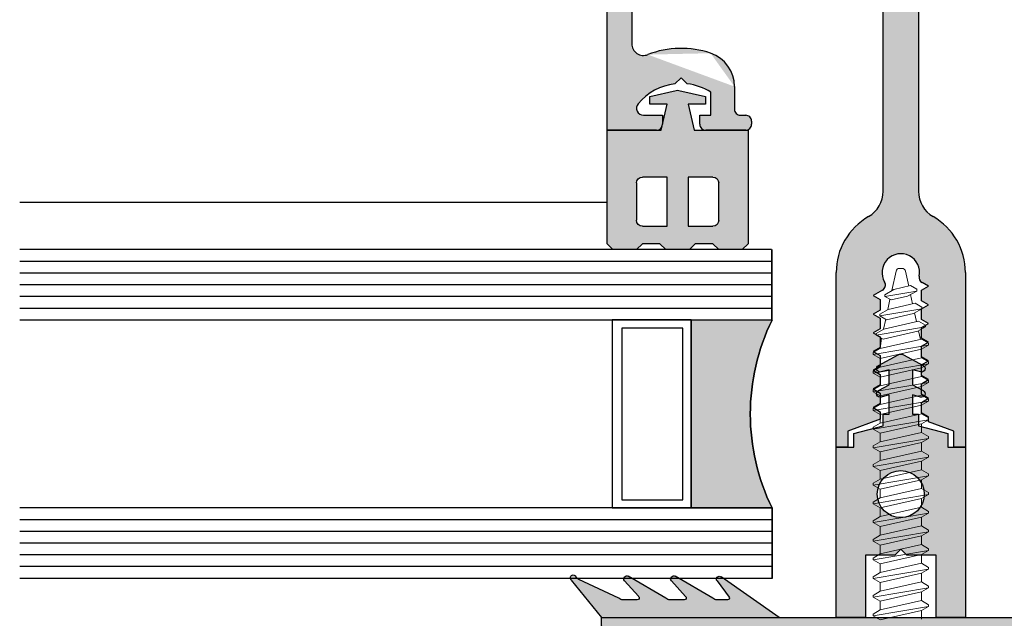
# Model space of a CAD drawing. Header units: millimetres. Extents: x 186 to 3172, y 505 to 3362.
# Tile 12 of 15: x 2957 to 3041, y 3074 to 3125. Entities that reach past the tile are written whole.
import ezdxf

# ---------------------------------------------------------------- set-up
doc = ezdxf.new("R2010")
doc.units = ezdxf.units.MM
doc.layers.add('Alu Section', color=7, linetype='Continuous')

# ---------------------------------------------------------------- blocks, each defined once
blk = doc.blocks.new('28mm GLASS')
blk.add_hatch(color=256).paths.add_polyline_path([(470.215, 1809.184), (463.32, 1809.184, -0.231794), (463.32, 1793.184), (470.215, 1793.184)])
for p, q in [((463.32, 1809.184), (463.32, 1815.184)), ((463.365, 1815.184), (463.365, 1809.184)), ((463.365, 1815.184), (494.657, 1815.184)), ((463.365, 1814.184), (494.657, 1814.184)), ((463.365, 1813.184), (494.657, 1813.184)), ((463.365, 1812.184), (494.657, 1812.184)), ((463.365, 1811.184), (494.657, 1811.184)), ((463.365, 1810.184), (494.657, 1810.184)), ((463.32, 1809.184), (494.657, 1809.184)), ((470.215, 1809.2), (470.215, 1793.184)), ((463.32, 1793.184), (463.32, 1787.184)), ((463.32, 1793.184), (494.657, 1793.184)), ((463.32, 1787.184), (463.32, 1793.184)), ((470.215, 1793.184), (463.32, 1793.184)), ((463.32, 1792.184), (494.657, 1792.184)), ((463.32, 1791.184), (494.657, 1791.184)), ((463.32, 1790.184), (494.657, 1790.184)), ((463.32, 1789.184), (494.657, 1789.184)), ((463.32, 1788.184), (494.657, 1788.184)), ((463.32, 1787.184), (494.657, 1787.184))]:
    blk.add_line(p, q)
at = {"ltscale": 10}
blk.add_line((463.32, 1809.184), (470.215, 1809.2), dxfattribs=at)
for points in [[(476.936, 1809.2), (476.936, 1793.18), (470.215, 1793.18), (470.215, 1809.2)], [(476.11, 1808.493), (476.11, 1793.887), (470.922, 1793.887), (470.922, 1808.493)]]:
    blk.add_lwpolyline(points, close=True)
blk.add_arc((446.991, 1801.184), 18.184, 333.89929, 26.10071)
blk = doc.blocks.new('HR5033')
blk.add_lwpolyline([(11.584, 4.402), (9.917, 5.309, -0.888319), (10.138, 5.862), (10.823, 5.678), (10.823, 6.966), (9.917, 7.459, -0.888319), (10.138, 8.012), (10.823, 7.828), (10.823, 9.472), (10.323, 9.472), (10.323, 10.452), (7.823, 11.122), (7.823, 12.272), (6.323, 12.272), (6.323, 26.772), (8.823, 26.772), (8.823, 21.472), (11.323, 21.472), (11.823, 20.972), (12.323, 21.472), (14.823, 21.472), (14.823, 26.772), (17.323, 26.772), (17.323, 12.272), (15.823, 12.272), (15.823, 11.122), (13.323, 10.452), (13.323, 9.472), (12.823, 9.472), (12.823, 7.828), (13.508, 8.012, -0.888319), (13.729, 7.459), (12.823, 6.966), (12.823, 5.678), (13.508, 5.862, -0.888319), (13.729, 5.309), (12.062, 4.402, -0.254328)], format="xyb", close=True)
blk.add_circle((11.823, 16.272), 2)
blk = doc.blocks.new('A$C594A43D2')
for p, q in [((0, 0), (4.944, 3.462)), ((5.647, 1.648), (8.857, 3.501)), ((9.647, 1.648), (12.857, 3.501)), ((5.287, 3.107), (4.244, 1.722)), ((9.167, 3.117), (7.979, 1.796)), ((13.167, 3.117), (11.979, 1.797)), ((13.647, 1.648), (17.055, 3.237)), ((17.692, 3.187), (15.116, 0)), ((4.384, 1.501), (5.294, 1.501)), ((8.054, 1.501), (9.294, 1.501)), ((12.073, 1.501), (13.294, 1.501)), ((15.116, 0), (0, 0))]:
    blk.add_line(p, q)
for centre, radius, start, end in [((5.087, 3.257), 0.25, 323, 125), ((8.982, 3.284), 0.25, 318, 120), ((12.982, 3.284), 0.25, 318, 120), ((16.844, 3.69), 0.5, 295, 334.75482), ((17.522, 3.37), 0.25, 313, 154.75482), ((4.392, 1.661), 0.16, 157.57366, 272.96478), ((8.064, 1.661), 0.16, 122.42219, 272.96478), ((12.065, 1.661), 0.16, 122.42219, 272.96478), ((5.294, 2.001), 0.5, 270, 315), ((9.294, 2.001), 0.5, 270, 315), ((13.294, 2.001), 0.5, 270, 315)]:
    blk.add_arc(centre, radius, start, end)
blk = doc.blocks.new('A$C4B5D1575')
for points in [[(17.772, 13.497), (12.828, 16.959, 0.778239), (12.461, 16.643, 0.045559), (12.484, 16.604), (13.528, 15.219, -0.550841), (13.371, 14.998), (12.478, 14.998, -0.198912), (12.124, 15.145), (8.915, 16.998, 0.816088), (8.59, 16.631, 0.022388), (8.604, 16.614), (9.793, 15.293, -0.777176), (9.696, 14.998), (8.478, 14.998, -0.198912), (8.124, 15.145), (4.915, 16.998, 0.854081), (4.604, 16.614), (5.793, 15.294, -0.771095), (5.699, 14.998), (4.478, 14.998, -0.198912), (4.124, 15.145), (0.717, 16.734, -0.175224), (0.476, 16.974, 0.168194), (0.361, 17.091, 0.86596), (0.079, 16.684), (2.655, 13.497)], [(53.605, 13.497), (56.182, 16.684, 1.210456), (55.785, 16.974, -0.175224), (55.544, 16.734), (52.137, 15.145, -0.198912), (51.783, 14.998), (50.562, 14.998, -0.771095), (50.468, 15.294), (51.657, 16.614, 0.828486), (51.359, 17.005, 0.013876), (51.347, 16.998, 0.001113), (51.346, 16.998), (48.137, 15.145, -0.198912), (47.783, 14.998), (46.564, 14.998, -0.777176), (46.468, 15.293), (47.657, 16.614, 0.770347), (47.392, 17.018, 0.050505), (47.346, 16.998), (44.137, 15.145, -0.198912), (43.783, 14.998), (42.889, 14.998, -0.550841), (42.733, 15.219), (43.776, 16.604, 0.854081), (43.433, 16.959), (38.489, 13.497)]]:
    blk.add_hatch(color=9).paths.add_polyline_path(points)
h = blk.add_hatch(color=254)
edge = h.paths.add_edge_path()
edge.add_ellipse((28.13, 110.068), major_axis=(71.644, 71.644), ratio=1, start_angle=214.38851, end_angle=224.43726, ccw=False)
edge.add_ellipse((9.38, 9.99), major_axis=(-0.354, 0.354), ratio=1, start_angle=-55.61149, end_angle=45)
edge.add_line((8.88, 9.99), (8.88, 0.498))
edge.add_ellipse((8.38, 0.498), major_axis=(0.354, 0.354), ratio=1, start_angle=155, end_angle=315, ccw=False)
edge.add_line((7.911, 0.327), (5.397, 7.234))
edge.add_ellipse((3.517, 6.55), major_axis=(-1.414, 1.414), ratio=1, start_angle=245, end_angle=294.1188)
edge.add_ellipse((4.355, 8.746), major_axis=(-0.247, 0.247), ratio=1, start_angle=18.44, end_angle=114.1188, ccw=False)
edge.add_line((4.042, 8.903), (4.828, 10.475))
edge.add_ellipse((4.38, 10.698), major_axis=(-0.354, 0.354), ratio=1, start_angle=198.44, end_angle=258.44192)
edge.add_line((4.798, 10.974), (3.785, 12.507))
edge.add_ellipse((3.618, 12.397), major_axis=(0.141, 0.141), ratio=1, start_angle=348.44192, end_angle=405.00153)
edge.add_line((3.618, 12.597), (2.855, 12.597))
edge.add_ellipse((2.855, 12.797), major_axis=(-0.141, 0.141), ratio=1, start_angle=45, end_angle=135.00153, ccw=False)
edge.add_line((2.655, 12.797), (2.655, 13.498))
edge.add_line((2.655, 13.498), (53.605, 13.497))
edge.add_line((53.605, 13.497), (53.605, 12.797))
edge.add_ellipse((53.405, 12.797), major_axis=(0.141, 0.141), ratio=1, start_angle=224.99847, end_angle=315, ccw=False)
edge.add_line((53.405, 12.597), (52.643, 12.597))
edge.add_ellipse((52.643, 12.397), major_axis=(0.141, 0.141), ratio=1, start_angle=44.99847, end_angle=101.55808)
edge.add_line((52.476, 12.507), (51.463, 10.974))
edge.add_ellipse((51.88, 10.698), major_axis=(-0.354, 0.354), ratio=1, start_angle=11.55808, end_angle=71.56)
edge.add_line((51.433, 10.475), (52.219, 8.903))
edge.add_ellipse((51.906, 8.746), major_axis=(0.247, 0.247), ratio=1, start_angle=245.8812, end_angle=341.56, ccw=False)
edge.add_ellipse((52.744, 6.55), major_axis=(-1.414, 1.414), ratio=1, start_angle=-24.1188, end_angle=25)
edge.add_line((50.864, 7.234), (48.35, 0.327))
edge.add_ellipse((47.88, 0.498), major_axis=(-0.354, 0.354), ratio=1, start_angle=45, end_angle=205, ccw=False)
edge.add_line((47.38, 0.498), (47.38, 9.99))
edge.add_ellipse((46.88, 9.99), major_axis=(0.354, 0.354), ratio=1, start_angle=315, end_angle=415.61149)
edge.add_ellipse((28.13, 110.068), major_axis=(71.644, 71.644), ratio=1, start_angle=225.56274, end_angle=235.61149, ccw=False)
edge.add_line((29.126, 8.753), (28.13, 9.748))
edge.add_line((28.13, 9.748), (27.135, 8.753))
blk.add_lwpolyline([(27.135, 8.753, -0.043874), (9.472, 10.481, 0.46956), (8.88, 9.99), (8.88, 0.498, -0.8391), (7.911, 0.327), (5.397, 7.234, 0.217664), (4.23, 8.419, -0.44355), (4.042, 8.903), (4.828, 10.475, 0.267958), (4.798, 10.974), (3.785, 12.507, 0.251923), (3.618, 12.597), (2.855, 12.597, -0.414221), (2.655, 12.797), (2.655, 13.498), (53.605, 13.497), (53.605, 12.797, -0.414221), (53.405, 12.597), (52.643, 12.597, 0.251923), (52.476, 12.507), (51.463, 10.974, 0.267958), (51.433, 10.475), (52.219, 8.903, -0.44355), (52.031, 8.419, 0.217664), (50.864, 7.234), (48.35, 0.327, -0.8391), (47.38, 0.498), (47.38, 9.99, 0.46956), (46.788, 10.481, -0.043874), (29.126, 8.753), (28.13, 9.748)], format="xyb", close=True)
at = {"xscale": -1}
blk.add_blockref('A$C594A43D2', (17.772, 13.497), dxfattribs=at)
blk.add_blockref('A$C594A43D2', (38.489, 13.497))
blk = doc.blocks.new('A$C43E46AB9')
h = blk.add_hatch(color=9)
h.paths.add_polyline_path([(0, 10.176), (0, 0.5), (0.5, 0), (2.5, 0), (3, 0.5), (4.5, 0.5), (5, 0), (7, 0), (7.5, 0.5), (9, 0.5), (9.5, 0), (11.5, 0), (12, 0.5), (12, 10.176), (7.4, 10.176), (6.9, 12.376), (8.375, 12.376), (8.375, 13.032), (6.114, 13.563, 0.115841), (5.886, 13.563), (3.625, 13.032), (3.625, 12.376), (5.1, 12.376), (4.6, 10.176)])
h.paths.add_polyline_path([(5.1, 6.176), (5.1, 2), (3, 2, -0.414214), (2.5, 2.5), (2.5, 5.676, -0.414214), (3, 6.176)], flags=16)
h.paths.add_polyline_path([(6.9, 6.176), (9, 6.176, -0.414214), (9.5, 5.676), (9.5, 2.5, -0.414214), (9, 2), (6.9, 2)], flags=16)
for p, q in [((5.886, 13.563), (3.625, 13.032)), ((8.375, 13.032), (6.114, 13.563)), ((3.625, 13.032), (3.625, 12.376)), ((8.375, 12.376), (8.375, 13.032)), ((3.625, 12.376), (5.1, 12.376)), ((5.1, 12.376), (4.6, 10.176)), ((6.9, 12.376), (8.375, 12.376)), ((7.4, 10.176), (6.9, 12.376)), ((4.6, 10.176), (0, 10.176)), ((0, 10.176), (0, 0.5)), ((12, 10.176), (7.4, 10.176)), ((12, 0.5), (12, 10.176)), ((3, 6.176), (5.1, 6.176)), ((5.1, 6.176), (5.1, 2)), ((6.9, 2), (6.9, 6.176)), ((6.9, 6.176), (9, 6.176)), ((2.5, 2.5), (2.5, 5.676)), ((9.5, 5.676), (9.5, 2.5)), ((5.1, 2), (3, 2)), ((9, 2), (6.9, 2)), ((0, 0.5), (0.5, 0)), ((2.5, 0), (3, 0.5)), ((3, 0.5), (4.5, 0.5)), ((4.5, 0.5), (5, 0)), ((7, 0), (7.5, 0.5)), ((7.5, 0.5), (9, 0.5)), ((9, 0.5), (9.5, 0)), ((11.5, 0), (12, 0.5)), ((0.5, 0), (2.5, 0)), ((5, 0), (7, 0)), ((9.5, 0), (11.5, 0))]:
    blk.add_line(p, q)
for centre, start, end in [((6, 13.076), 76.78446, 103.21554), ((3, 5.676), 90, 180), ((9, 5.676), 0, 90), ((3, 2.5), 180, 270), ((9, 2.5), 270, 0)]:
    blk.add_arc(centre, 0.5, start, end)
blk = doc.blocks.new('A$C6E9A2B4A')
at = {"layer": 'Alu Section'}
h = blk.add_hatch(color=256, dxfattribs=at)
edge = h.paths.add_edge_path(flags=17)
edge.add_line((20.5, 1.376), (20.5, 0))
edge.add_line((20.5, 0), (19.5, 0))
edge.add_line((19.5, 0), (19.5, 14.876))
edge.add_arc((25, 14.876), 5.5, 120.00002, 179.99998, ccw=False)
edge.add_arc((21, 21.804), 2.5, 300.00003, 359.99999)
edge.add_line((23.5, 21.804), (23.5, 40.5))
edge.add_arc((21, 40.5), 2.5, 359.99996, 450.00004)
edge.add_line((21, 43), (3.1, 43))
edge.add_arc((3.1, 42), 1, 89.99996, 180.00004)
edge.add_line((2.1, 42), (2.1, 37.47))
edge.add_line((2.1, 37.47), (2.1, 34.365))
edge.add_arc((3.1, 34.365), 1, 180.00003, 291.42584)
edge.add_arc((6.3, 26.21), 7.76, 71.12345, 111.4259, ccw=False)
edge.add_arc((7.84, 30.714), 3, -0.00003, 71.12352, ccw=False)
edge.add_line((10.84, 30.714), (10.84, 28.77))
edge.add_arc((11.34, 28.77), 0.5, 179.99996, 270.00004)
edge.add_line((11.34, 28.27), (11.8, 28.27))
edge.add_arc((11.8, 27.77), 0.5, -0.00004, 90.00004, ccw=False)
edge.add_line((12.3, 27.77), (12.3, 27.5))
edge.add_arc((11.8, 27.5), 0.5, -90.00004, 0.00004, ccw=False)
edge.add_line((11.8, 27), (8.39, 27))
edge.add_arc((8.39, 27.5), 0.5, 179.99996, 270.00004, ccw=False)
edge.add_line((7.89, 27.5), (7.89, 28.27))
edge.add_line((7.89, 28.27), (8.84, 28.27))
edge.add_line((8.84, 28.27), (8.84, 30.236))
edge.add_arc((6.3, 26.21), 4.76, 57.75008, 83.62007)
edge.add_line((6.829, 30.941), (6.3, 31.47))
edge.add_line((6.3, 31.47), (5.771, 30.941))
edge.add_arc((6.3, 26.21), 4.76, 96.37992, 140.29173)
edge.add_arc((3.099, 28.869), 0.599, 140.29177, 270.00001)
edge.add_line((3.099, 28.27), (4.71, 28.27))
edge.add_line((4.71, 28.27), (4.71, 27.5))
edge.add_arc((4.21, 27.5), 0.5, -90.00004, 0.00004, ccw=False)
edge.add_line((4.21, 27), (0, 27))
edge.add_line((0, 27), (0, 125.5))
edge.add_arc((1.5, 125.5), 1.5, 89.99996, 180.00004, ccw=False)
edge.add_line((1.5, 127), (48.5, 127))
edge.add_arc((48.5, 125.5), 1.5, -0.00004, 90.00004, ccw=False)
edge.add_line((50, 125.5), (50, 27))
edge.add_line((50, 27), (45.79, 27))
edge.add_arc((45.79, 27.5), 0.5, 179.99996, 270.00004, ccw=False)
edge.add_line((45.29, 27.5), (45.29, 28.27))
edge.add_line((45.29, 28.27), (46.901, 28.27))
edge.add_arc((46.901, 28.869), 0.599, 270.00004, 399.70828)
edge.add_arc((43.7, 26.21), 4.76, 39.70826, 83.62007)
edge.add_line((44.229, 30.941), (43.7, 31.47))
edge.add_line((43.7, 31.47), (43.171, 30.941))
edge.add_arc((43.7, 26.21), 4.76, 96.37992, 122.24991)
edge.add_line((41.16, 30.236), (41.16, 28.27))
edge.add_line((41.16, 28.27), (42.11, 28.27))
edge.add_line((42.11, 28.27), (42.11, 27.5))
edge.add_arc((41.61, 27.5), 0.5, -90.00004, 0.00004, ccw=False)
edge.add_line((41.61, 27), (38.2, 27))
edge.add_arc((38.2, 27.5), 0.5, 179.99996, 270.00004, ccw=False)
edge.add_line((37.7, 27.5), (37.7, 27.77))
edge.add_arc((38.2, 27.77), 0.5, 89.99996, 180.00004, ccw=False)
edge.add_line((38.2, 28.27), (38.66, 28.27))
edge.add_arc((38.66, 28.77), 0.5, 269.99996, 360.00004)
edge.add_line((39.16, 28.77), (39.16, 30.714))
edge.add_arc((42.16, 30.714), 3, 108.87648, 180.00003, ccw=False)
edge.add_arc((43.7, 26.21), 7.76, 68.5741, 108.87655, ccw=False)
edge.add_arc((46.9, 34.365), 1, 248.57416, 359.99997)
edge.add_line((47.9, 34.365), (47.9, 37.47))
edge.add_line((47.9, 37.47), (47.9, 42))
edge.add_arc((46.9, 42), 1, 359.99996, 450.00004)
edge.add_line((46.9, 43), (29, 43))
edge.add_arc((29, 40.5), 2.5, 89.99996, 180.00004)
edge.add_line((26.5, 40.5), (26.5, 21.804))
edge.add_arc((29, 21.804), 2.5, 180.00001, 239.99997)
edge.add_arc((25, 14.876), 5.5, 0.00002, 59.99998, ccw=False)
edge.add_line((30.5, 14.876), (30.5, 0))
edge.add_line((30.5, 0), (29.5, 0))
edge.add_line((29.5, 0), (29.5, 1.376))
edge.add_line((29.5, 1.376), (27.35, 2.158))
edge.add_line((27.35, 2.158), (27.35, 2.581))
edge.add_line((27.35, 2.581), (26.75, 2.929))
edge.add_line((26.75, 2.929), (26.75, 3.819))
edge.add_line((26.75, 3.819), (27.35, 4.171))
edge.add_line((27.35, 4.171), (26.75, 4.519))
edge.add_line((26.75, 4.519), (26.75, 5.409))
edge.add_line((26.75, 5.409), (27.35, 5.761))
edge.add_line((27.35, 5.761), (26.75, 6.109))
edge.add_line((26.75, 6.109), (26.75, 6.999))
edge.add_line((26.75, 6.999), (27.35, 7.351))
edge.add_line((27.35, 7.351), (26.75, 7.699))
edge.add_line((26.75, 7.699), (26.75, 8.589))
edge.add_line((26.75, 8.589), (27.35, 8.941))
edge.add_line((27.35, 8.941), (26.75, 9.289))
edge.add_line((26.75, 9.289), (26.75, 10.179))
edge.add_line((26.75, 10.179), (27.35, 10.531))
edge.add_line((27.35, 10.531), (26.75, 10.879))
edge.add_line((26.75, 10.879), (26.75, 11.769))
edge.add_line((26.75, 11.769), (27.35, 12.121))
edge.add_line((27.35, 12.121), (26.75, 12.469))
edge.add_line((26.75, 12.469), (26.75, 13.359))
edge.add_line((26.75, 13.359), (27.35, 13.711))
edge.add_line((27.35, 13.711), (26.807, 14.026))
edge.add_arc((27.058, 14.458), 0.5, 168.53319, 239.87094, ccw=False)
edge.add_arc((25, 14.876), 1.6, 348.53321, 570.55511)
edge.add_arc((23.192, 13.808), 0.5, -59.87095, 30.55506, ccw=False)
edge.add_line((23.443, 13.376), (22.65, 12.916))
edge.add_line((22.65, 12.916), (23.25, 12.564))
edge.add_line((23.25, 12.564), (23.25, 11.674))
edge.add_line((23.25, 11.674), (22.65, 11.326))
edge.add_line((22.65, 11.326), (23.25, 10.974))
edge.add_line((23.25, 10.974), (23.25, 10.084))
edge.add_line((23.25, 10.084), (22.65, 9.736))
edge.add_line((22.65, 9.736), (23.25, 9.384))
edge.add_line((23.25, 9.384), (23.25, 8.494))
edge.add_line((23.25, 8.494), (22.65, 8.146))
edge.add_line((22.65, 8.146), (23.25, 7.794))
edge.add_line((23.25, 7.794), (23.25, 6.904))
edge.add_line((23.25, 6.904), (22.65, 6.556))
edge.add_line((22.65, 6.556), (23.25, 6.204))
edge.add_line((23.25, 6.204), (23.25, 5.314))
edge.add_line((23.25, 5.314), (22.65, 4.966))
edge.add_line((22.65, 4.966), (23.25, 4.614))
edge.add_line((23.25, 4.614), (23.25, 3.724))
edge.add_line((23.25, 3.724), (22.65, 3.376))
edge.add_line((22.65, 3.376), (23.25, 3.024))
edge.add_line((23.25, 3.024), (23.25, 2.376))
edge.add_line((23.25, 2.376), (20.5, 1.376))
h.paths.add_polyline_path([(47.9, 123), (47.9, 45), (2.1, 45), (2.1, 123)], flags=0)
h.paths.add_polyline_path([(47.9, 123), (47.9, 45), (2.1, 45), (2.1, 123)], flags=0)
edge = h.paths.add_edge_path(flags=17)
edge.add_line((20.5, 1.376), (20.5, 0))
edge.add_line((20.5, 0), (19.5, 0))
edge.add_line((19.5, 0), (19.5, 14.876))
edge.add_arc((25, 14.876), 5.5, 120.00002, 179.99998, ccw=False)
edge.add_arc((21, 21.804), 2.5, 300.00003, 359.99999)
edge.add_line((23.5, 21.804), (23.5, 40.5))
edge.add_arc((21, 40.5), 2.5, 359.99996, 450.00004)
edge.add_line((21, 43), (3.1, 43))
edge.add_arc((3.1, 42), 1, 89.99996, 180.00004)
edge.add_line((2.1, 42), (2.1, 37.47))
edge.add_line((2.1, 37.47), (2.1, 34.365))
edge.add_arc((3.1, 34.365), 1, 180.00003, 291.42584)
edge.add_arc((6.3, 26.21), 7.76, 71.12345, 111.4259, ccw=False)
edge.add_arc((7.84, 30.714), 3, -0.00003, 71.12352, ccw=False)
edge.add_line((10.84, 30.714), (10.84, 28.77))
edge.add_arc((11.34, 28.77), 0.5, 179.99996, 270.00004)
edge.add_line((11.34, 28.27), (11.8, 28.27))
edge.add_arc((11.8, 27.77), 0.5, -0.00004, 90.00004, ccw=False)
edge.add_line((12.3, 27.77), (12.3, 27.5))
edge.add_arc((11.8, 27.5), 0.5, -90.00004, 0.00004, ccw=False)
edge.add_line((11.8, 27), (8.39, 27))
edge.add_arc((8.39, 27.5), 0.5, 179.99996, 270.00004, ccw=False)
edge.add_line((7.89, 27.5), (7.89, 28.27))
edge.add_line((7.89, 28.27), (8.84, 28.27))
edge.add_line((8.84, 28.27), (8.84, 30.236))
edge.add_arc((6.3, 26.21), 4.76, 57.75008, 83.62007)
edge.add_line((6.829, 30.941), (6.3, 31.47))
edge.add_line((6.3, 31.47), (5.771, 30.941))
edge.add_arc((6.3, 26.21), 4.76, 96.37992, 140.29173)
edge.add_arc((3.099, 28.869), 0.599, 140.29177, 270.00001)
edge.add_line((3.099, 28.27), (4.71, 28.27))
edge.add_line((4.71, 28.27), (4.71, 27.5))
edge.add_arc((4.21, 27.5), 0.5, -90.00004, 0.00004, ccw=False)
edge.add_line((4.21, 27), (0, 27))
edge.add_line((0, 27), (0, 125.5))
edge.add_arc((1.5, 125.5), 1.5, 89.99996, 180.00004, ccw=False)
edge.add_line((1.5, 127), (48.5, 127))
edge.add_arc((48.5, 125.5), 1.5, -0.00004, 90.00004, ccw=False)
edge.add_line((50, 125.5), (50, 27))
edge.add_line((50, 27), (45.79, 27))
edge.add_arc((45.79, 27.5), 0.5, 179.99996, 270.00004, ccw=False)
edge.add_line((45.29, 27.5), (45.29, 28.27))
edge.add_line((45.29, 28.27), (46.901, 28.27))
edge.add_arc((46.901, 28.869), 0.599, 270.00004, 399.70828)
edge.add_arc((43.7, 26.21), 4.76, 39.70826, 83.62007)
edge.add_line((44.229, 30.941), (43.7, 31.47))
edge.add_line((43.7, 31.47), (43.171, 30.941))
edge.add_arc((43.7, 26.21), 4.76, 96.37992, 122.24991)
edge.add_line((41.16, 30.236), (41.16, 28.27))
edge.add_line((41.16, 28.27), (42.11, 28.27))
edge.add_line((42.11, 28.27), (42.11, 27.5))
edge.add_arc((41.61, 27.5), 0.5, -90.00004, 0.00004, ccw=False)
edge.add_line((41.61, 27), (38.2, 27))
edge.add_arc((38.2, 27.5), 0.5, 179.99996, 270.00004, ccw=False)
edge.add_line((37.7, 27.5), (37.7, 27.77))
edge.add_arc((38.2, 27.77), 0.5, 89.99996, 180.00004, ccw=False)
edge.add_line((38.2, 28.27), (38.66, 28.27))
edge.add_arc((38.66, 28.77), 0.5, 269.99996, 360.00004)
edge.add_line((39.16, 28.77), (39.16, 30.714))
edge.add_arc((42.16, 30.714), 3, 108.87648, 180.00003, ccw=False)
edge.add_arc((43.7, 26.21), 7.76, 68.5741, 108.87655, ccw=False)
edge.add_arc((46.9, 34.365), 1, 248.57416, 359.99997)
edge.add_line((47.9, 34.365), (47.9, 37.47))
edge.add_line((47.9, 37.47), (47.9, 42))
edge.add_arc((46.9, 42), 1, 359.99996, 450.00004)
edge.add_line((46.9, 43), (29, 43))
edge.add_arc((29, 40.5), 2.5, 89.99996, 180.00004)
edge.add_line((26.5, 40.5), (26.5, 21.804))
edge.add_arc((29, 21.804), 2.5, 180.00001, 239.99997)
edge.add_arc((25, 14.876), 5.5, 0.00002, 59.99998, ccw=False)
edge.add_line((30.5, 14.876), (30.5, 0))
edge.add_line((30.5, 0), (29.5, 0))
edge.add_line((29.5, 0), (29.5, 1.376))
edge.add_line((29.5, 1.376), (27.35, 2.158))
edge.add_line((27.35, 2.158), (27.35, 2.581))
edge.add_line((27.35, 2.581), (26.75, 2.929))
edge.add_line((26.75, 2.929), (26.75, 3.819))
edge.add_line((26.75, 3.819), (27.35, 4.171))
edge.add_line((27.35, 4.171), (26.75, 4.519))
edge.add_line((26.75, 4.519), (26.75, 5.409))
edge.add_line((26.75, 5.409), (27.35, 5.761))
edge.add_line((27.35, 5.761), (26.75, 6.109))
edge.add_line((26.75, 6.109), (26.75, 6.999))
edge.add_line((26.75, 6.999), (27.35, 7.351))
edge.add_line((27.35, 7.351), (26.75, 7.699))
edge.add_line((26.75, 7.699), (26.75, 8.589))
edge.add_line((26.75, 8.589), (27.35, 8.941))
edge.add_line((27.35, 8.941), (26.75, 9.289))
edge.add_line((26.75, 9.289), (26.75, 10.179))
edge.add_line((26.75, 10.179), (27.35, 10.531))
edge.add_line((27.35, 10.531), (26.75, 10.879))
edge.add_line((26.75, 10.879), (26.75, 11.769))
edge.add_line((26.75, 11.769), (27.35, 12.121))
edge.add_line((27.35, 12.121), (26.75, 12.469))
edge.add_line((26.75, 12.469), (26.75, 13.359))
edge.add_line((26.75, 13.359), (27.35, 13.711))
edge.add_line((27.35, 13.711), (26.807, 14.026))
edge.add_arc((27.058, 14.458), 0.5, 168.53319, 239.87094, ccw=False)
edge.add_arc((25, 14.876), 1.6, 348.53321, 570.55511)
edge.add_arc((23.192, 13.808), 0.5, -59.87095, 30.55506, ccw=False)
edge.add_line((23.443, 13.376), (22.65, 12.916))
edge.add_line((22.65, 12.916), (23.25, 12.564))
edge.add_line((23.25, 12.564), (23.25, 11.674))
edge.add_line((23.25, 11.674), (22.65, 11.326))
edge.add_line((22.65, 11.326), (23.25, 10.974))
edge.add_line((23.25, 10.974), (23.25, 10.084))
edge.add_line((23.25, 10.084), (22.65, 9.736))
edge.add_line((22.65, 9.736), (23.25, 9.384))
edge.add_line((23.25, 9.384), (23.25, 8.494))
edge.add_line((23.25, 8.494), (22.65, 8.146))
edge.add_line((22.65, 8.146), (23.25, 7.794))
edge.add_line((23.25, 7.794), (23.25, 6.904))
edge.add_line((23.25, 6.904), (22.65, 6.556))
edge.add_line((22.65, 6.556), (23.25, 6.204))
edge.add_line((23.25, 6.204), (23.25, 5.314))
edge.add_line((23.25, 5.314), (22.65, 4.966))
edge.add_line((22.65, 4.966), (23.25, 4.614))
edge.add_line((23.25, 4.614), (23.25, 3.724))
edge.add_line((23.25, 3.724), (22.65, 3.376))
edge.add_line((22.65, 3.376), (23.25, 3.024))
edge.add_line((23.25, 3.024), (23.25, 2.376))
edge.add_line((23.25, 2.376), (20.5, 1.376))
h = blk.add_hatch(color=256, dxfattribs=at)
edge = h.paths.add_edge_path()
edge.add_line((0, 27), (0, 125.5))
edge.add_arc((1.5, 125.5), 1.5, 89.99996, 180.00004, ccw=False)
edge.add_line((1.5, 127), (48.5, 127))
edge.add_arc((48.5, 125.5), 1.5, -0.00004, 90.00004, ccw=False)
edge.add_line((50, 125.5), (50, 27))
edge.add_line((50, 27), (45.79, 27))
edge.add_arc((45.79, 27.5), 0.5, 179.99996, 270.00004, ccw=False)
edge.add_line((45.29, 27.5), (45.29, 28.27))
edge.add_line((45.29, 28.27), (46.901, 28.27))
edge.add_arc((46.901, 28.869), 0.599, 270.00004, 399.70828)
edge.add_arc((43.7, 26.21), 4.76, 39.70826, 83.62007)
edge.add_line((44.229, 30.941), (43.7, 31.47))
edge.add_line((43.7, 31.47), (43.171, 30.941))
edge.add_arc((43.7, 26.21), 4.76, 96.37992, 122.24991)
edge.add_line((41.16, 30.236), (41.16, 28.27))
edge.add_line((41.16, 28.27), (42.11, 28.27))
edge.add_line((42.11, 28.27), (42.11, 27.5))
edge.add_arc((41.61, 27.5), 0.5, -90.00004, 0.00004, ccw=False)
edge.add_line((41.61, 27), (38.2, 27))
edge.add_arc((38.2, 27.5), 0.5, 179.99996, 270.00004, ccw=False)
edge.add_line((37.7, 27.5), (37.7, 27.77))
edge.add_arc((38.2, 27.77), 0.5, 89.99996, 180.00004, ccw=False)
edge.add_line((38.2, 28.27), (38.66, 28.27))
edge.add_arc((38.66, 28.77), 0.5, 269.99996, 360.00004)
edge.add_line((39.16, 28.77), (39.16, 30.714))
edge.add_arc((42.16, 30.714), 3, 108.87648, 180.00003, ccw=False)
edge.add_arc((43.7, 26.21), 7.76, 68.5741, 108.87655, ccw=False)
edge.add_arc((46.9, 34.365), 1, 248.57416, 359.99997)
edge.add_line((47.9, 34.365), (47.9, 37.47))
edge.add_line((47.9, 37.47), (47.9, 42))
edge.add_arc((46.9, 42), 1, 359.99996, 450.00004)
edge.add_line((46.9, 43), (29, 43))
edge.add_arc((29, 40.5), 2.5, 89.99996, 180.00004)
edge.add_line((26.5, 40.5), (26.5, 21.804))
edge.add_arc((29, 21.804), 2.5, 180.00001, 239.99997)
edge.add_arc((25, 14.876), 5.5, 0.00002, 59.99998, ccw=False)
edge.add_line((30.5, 14.876), (30.5, 0))
edge.add_line((30.5, 0), (29.5, 0))
edge.add_line((29.5, 0), (29.5, 1.376))
edge.add_line((29.5, 1.376), (27.35, 2.158))
edge.add_line((27.35, 2.158), (27.35, 2.581))
edge.add_line((27.35, 2.581), (26.75, 2.929))
edge.add_line((26.75, 2.929), (26.75, 3.819))
edge.add_line((26.75, 3.819), (27.35, 4.171))
edge.add_line((27.35, 4.171), (26.75, 4.519))
edge.add_line((26.75, 4.519), (26.75, 5.409))
edge.add_line((26.75, 5.409), (27.35, 5.761))
edge.add_line((27.35, 5.761), (26.75, 6.109))
edge.add_line((26.75, 6.109), (26.75, 6.999))
edge.add_line((26.75, 6.999), (27.35, 7.351))
edge.add_line((27.35, 7.351), (26.75, 7.699))
edge.add_line((26.75, 7.699), (26.75, 8.589))
edge.add_line((26.75, 8.589), (27.35, 8.941))
edge.add_line((27.35, 8.941), (26.75, 9.289))
edge.add_line((26.75, 9.289), (26.75, 10.179))
edge.add_line((26.75, 10.179), (27.35, 10.531))
edge.add_line((27.35, 10.531), (26.75, 10.879))
edge.add_line((26.75, 10.879), (26.75, 11.769))
edge.add_line((26.75, 11.769), (27.35, 12.121))
edge.add_line((27.35, 12.121), (26.75, 12.469))
edge.add_line((26.75, 12.469), (26.75, 13.359))
edge.add_line((26.75, 13.359), (27.35, 13.711))
edge.add_line((27.35, 13.711), (26.807, 14.026))
edge.add_arc((27.058, 14.458), 0.5, 168.53319, 239.87094, ccw=False)
edge.add_arc((25, 14.876), 1.6, 348.53321, 570.55511)
edge.add_arc((23.192, 13.808), 0.5, -59.87095, 30.55506, ccw=False)
edge.add_line((23.443, 13.376), (22.65, 12.916))
edge.add_line((22.65, 12.916), (23.25, 12.564))
edge.add_line((23.25, 12.564), (23.25, 11.674))
edge.add_line((23.25, 11.674), (22.65, 11.326))
edge.add_line((22.65, 11.326), (23.25, 10.974))
edge.add_line((23.25, 10.974), (23.25, 10.084))
edge.add_line((23.25, 10.084), (22.65, 9.736))
edge.add_line((22.65, 9.736), (23.25, 9.384))
edge.add_line((23.25, 9.384), (23.25, 8.494))
edge.add_line((23.25, 8.494), (22.65, 8.146))
edge.add_line((22.65, 8.146), (23.25, 7.794))
edge.add_line((23.25, 7.794), (23.25, 6.904))
edge.add_line((23.25, 6.904), (22.65, 6.556))
edge.add_line((22.65, 6.556), (23.25, 6.204))
edge.add_line((23.25, 6.204), (23.25, 5.314))
edge.add_line((23.25, 5.314), (22.65, 4.966))
edge.add_line((22.65, 4.966), (23.25, 4.614))
edge.add_line((23.25, 4.614), (23.25, 3.724))
edge.add_line((23.25, 3.724), (22.65, 3.376))
edge.add_line((22.65, 3.376), (23.25, 3.024))
edge.add_line((23.25, 3.024), (23.25, 2.376))
edge.add_line((23.25, 2.376), (20.5, 1.376))
edge.add_line((20.5, 1.376), (20.5, 0))
edge.add_line((20.5, 0), (19.5, 0))
edge.add_line((19.5, 0), (19.5, 14.876))
edge.add_arc((25, 14.876), 5.5, 120.00002, 179.99998, ccw=False)
edge.add_arc((21, 21.804), 2.5, 300.00003, 359.99999)
edge.add_line((23.5, 21.804), (23.5, 40.5))
edge.add_arc((21, 40.5), 2.5, 359.99996, 450.00004)
edge.add_line((21, 43), (3.1, 43))
edge.add_arc((3.1, 42), 1, 89.99996, 180.00004)
edge.add_line((2.1, 42), (2.1, 37.47))
edge.add_line((2.1, 37.47), (2.1, 34.365))
edge.add_arc((3.1, 34.365), 1, 180.00003, 291.42584)
edge.add_arc((6.3, 26.21), 7.76, 71.12345, 111.4259, ccw=False)
edge.add_arc((7.84, 30.714), 3, -0.00003, 71.12352, ccw=False)
edge.add_line((10.84, 30.714), (10.84, 28.77))
edge.add_arc((11.34, 28.77), 0.5, 179.99996, 270.00004)
edge.add_line((11.34, 28.27), (11.8, 28.27))
edge.add_arc((11.8, 27.77), 0.5, -0.00004, 90.00004, ccw=False)
edge.add_line((12.3, 27.77), (12.3, 27.5))
edge.add_arc((11.8, 27.5), 0.5, -90.00004, 0.00004, ccw=False)
edge.add_line((11.8, 27), (8.39, 27))
edge.add_arc((8.39, 27.5), 0.5, 179.99996, 270.00004, ccw=False)
edge.add_line((7.89, 27.5), (7.89, 28.27))
edge.add_line((7.89, 28.27), (8.84, 28.27))
edge.add_line((8.84, 28.27), (8.84, 30.236))
edge.add_arc((6.3, 26.21), 4.76, 57.75008, 83.62007)
edge.add_line((6.829, 30.941), (6.3, 31.47))
edge.add_line((6.3, 31.47), (5.771, 30.941))
edge.add_arc((6.3, 26.21), 4.76, 96.37992, 140.29173)
edge.add_arc((3.099, 28.869), 0.599, 140.29177, 270.00001)
edge.add_line((3.099, 28.27), (4.71, 28.27))
edge.add_line((4.71, 28.27), (4.71, 27.5))
edge.add_arc((4.21, 27.5), 0.5, -90.00004, 0.00004, ccw=False)
edge.add_line((4.21, 27), (0, 27))
h.paths.add_polyline_path([(2.1, 45), (2.1, 123), (47.9, 123), (47.9, 45)], flags=16)
for p, q in [((0, 27), (0, 125.5)), ((23.5, 21.804), (23.5, 40.5)), ((26.5, 40.5), (26.5, 21.804)), ((2.1, 37.47), (2.1, 34.365)), ((6.3, 31.47), (5.771, 30.941)), ((6.829, 30.941), (6.3, 31.47)), ((8.84, 28.27), (8.84, 30.236)), ((10.84, 30.714), (10.84, 28.77)), ((3.099, 28.27), (4.71, 28.27)), ((4.71, 28.27), (4.71, 27.5)), ((7.89, 27.5), (7.89, 28.27)), ((7.89, 28.27), (8.84, 28.27)), ((11.34, 28.27), (11.8, 28.27)), ((12.3, 27.77), (12.3, 27.5)), ((4.21, 27), (0, 27)), ((11.8, 27), (8.39, 27)), ((19.5, 0), (19.5, 14.876)), ((30.5, 14.876), (30.5, 0)), ((26.75, 13.359), (27.35, 13.711)), ((27.35, 13.711), (26.807, 14.026)), ((23.443, 13.376), (22.65, 12.916)), ((22.65, 12.916), (23.25, 12.564)), ((26.75, 12.469), (26.75, 13.359)), ((23.25, 12.564), (23.25, 11.674)), ((27.35, 12.121), (26.75, 12.469)), ((26.75, 11.769), (27.35, 12.121)), ((26.75, 10.879), (26.75, 11.769)), ((23.25, 11.674), (22.65, 11.326)), ((22.65, 11.326), (23.25, 10.974)), ((23.25, 10.974), (23.25, 10.084)), ((23.25, 10.084), (22.65, 9.736)), ((27.35, 10.531), (26.75, 10.879)), ((26.75, 10.179), (27.35, 10.531)), ((26.75, 9.289), (26.75, 10.179)), ((22.65, 9.736), (23.25, 9.384)), ((23.25, 9.384), (23.25, 8.494)), ((27.35, 8.941), (26.75, 9.289)), ((23.25, 8.494), (22.65, 8.146)), ((26.75, 8.589), (27.35, 8.941)), ((26.75, 7.699), (26.75, 8.589)), ((22.65, 8.146), (23.25, 7.794)), ((23.25, 7.794), (23.25, 6.904)), ((27.35, 7.351), (26.75, 7.699)), ((23.25, 6.904), (22.65, 6.556)), ((26.75, 6.999), (27.35, 7.351)), ((26.75, 6.109), (26.75, 6.999)), ((22.65, 6.556), (23.25, 6.204)), ((23.25, 6.204), (23.25, 5.314)), ((27.35, 5.761), (26.75, 6.109)), ((23.25, 5.314), (22.65, 4.966)), ((26.75, 5.409), (27.35, 5.761)), ((26.75, 4.519), (26.75, 5.409)), ((22.65, 4.966), (23.25, 4.614)), ((23.25, 4.614), (23.25, 3.724)), ((27.35, 4.171), (26.75, 4.519)), ((23.25, 3.724), (22.65, 3.376)), ((22.65, 3.376), (23.25, 3.024)), ((26.75, 3.819), (27.35, 4.171)), ((26.75, 2.929), (26.75, 3.819)), ((23.25, 3.024), (23.25, 2.376)), ((27.35, 2.581), (26.75, 2.929)), ((27.35, 2.158), (27.35, 2.581)), ((23.25, 2.376), (20.5, 1.376)), ((29.5, 1.376), (27.35, 2.158)), ((20.5, 1.376), (20.5, 0)), ((29.5, 0), (29.5, 1.376)), ((20.5, 0), (19.5, 0)), ((30.5, 0), (29.5, 0))]:
    blk.add_line(p, q, dxfattribs=at)
for centre, radius, start, end in [((3.1, 34.365), 1, 180.00003, 291.42584), ((6.3, 26.21), 7.76, 71.12345, 111.4259), ((7.84, 30.714), 3, 359.99997, 71.12352), ((6.3, 26.21), 4.76, 96.37992, 140.29173), ((6.3, 26.21), 4.76, 57.75008, 83.62007), ((3.099, 28.869), 0.599, 140.29177, 270.00001), ((11.34, 28.77), 0.5, 179.99996, 270.00004), ((11.8, 27.77), 0.5, 359.99996, 90.00004), ((4.21, 27.5), 0.5, 269.99996, 0.00004), ((8.39, 27.5), 0.5, 179.99996, 270.00004), ((11.8, 27.5), 0.5, 269.99996, 0.00004), ((21, 21.804), 2.5, 300.00003, 359.99999), ((29, 21.804), 2.5, 180.00001, 239.99997), ((25, 14.876), 5.5, 120.00002, 179.99998), ((25, 14.876), 5.5, 0.00002, 59.99998), ((25, 14.876), 1.6, 348.53321, 210.55511), ((27.058, 14.458), 0.5, 168.53319, 239.87094), ((23.192, 13.808), 0.5, 300.12905, 30.55506)]:
    blk.add_arc(centre, radius, start, end, dxfattribs=at)
for p in [(0, 27), (30.5, 0)]:
    blk.add_point(p, dxfattribs=at)
blk = doc.blocks.new('HR5002')
blk.add_blockref('A$C6E9A2B4A', (8434.408, 915.058))

msp = doc.modelspace()

# ---------------------------------------------------------------- hatches: boundary and pattern name
h = msp.add_hatch(color=256)
edge = h.paths.add_edge_path()
edge.add_line((3014.233, 3099.51), (3021.127, 3099.51))
edge.add_ellipse((3037.457, 3091.51), major_axis=(-12.858, 12.858), ratio=1, start_angle=18.89929, end_angle=71.10071)
edge.add_line((3021.127, 3083.51), (3014.233, 3083.51))
edge.add_line((3014.233, 3083.51), (3014.233, 3099.51))
h = msp.add_hatch(color=254)
edge = h.paths.add_edge_path(flags=16)
edge.add_arc((3032.083, 3084.686), 2, 180, 540, ccw=False)
edge = h.paths.add_edge_path()
edge.add_line((3032.322, 3096.556), (3033.989, 3095.649))
edge.add_arc((3033.846, 3095.386), 0.3, 255, 421.46118, ccw=False)
edge.add_line((3033.768, 3095.096), (3033.083, 3095.279))
edge.add_line((3033.083, 3095.279), (3033.083, 3093.992))
edge.add_line((3033.083, 3093.992), (3033.989, 3093.499))
edge.add_arc((3033.846, 3093.236), 0.3, 255, 421.46118, ccw=False)
edge.add_line((3033.768, 3092.946), (3033.083, 3093.129))
edge.add_line((3033.083, 3093.129), (3033.083, 3091.486))
edge.add_line((3033.083, 3091.486), (3033.583, 3091.486))
edge.add_line((3033.583, 3091.486), (3033.583, 3090.505))
edge.add_line((3033.583, 3090.505), (3036.083, 3089.836))
edge.add_line((3036.083, 3089.836), (3036.083, 3088.686))
edge.add_line((3036.083, 3088.686), (3037.583, 3088.686))
edge.add_line((3037.583, 3088.686), (3037.583, 3074.186))
edge.add_line((3037.583, 3074.186), (3035.083, 3074.186))
edge.add_line((3035.083, 3074.186), (3035.083, 3079.486))
edge.add_line((3035.083, 3079.486), (3032.583, 3079.486))
edge.add_line((3032.583, 3079.486), (3032.083, 3079.986))
edge.add_line((3032.083, 3079.986), (3031.583, 3079.486))
edge.add_line((3031.583, 3079.486), (3029.083, 3079.486))
edge.add_line((3029.083, 3079.486), (3029.083, 3074.186))
edge.add_line((3029.083, 3074.186), (3026.583, 3074.186))
edge.add_line((3026.583, 3074.186), (3026.583, 3088.686))
edge.add_line((3026.583, 3088.686), (3028.083, 3088.686))
edge.add_line((3028.083, 3088.686), (3028.083, 3089.836))
edge.add_line((3028.083, 3089.836), (3030.583, 3090.505))
edge.add_line((3030.583, 3090.505), (3030.583, 3091.486))
edge.add_line((3030.583, 3091.486), (3031.083, 3091.486))
edge.add_line((3031.083, 3091.486), (3031.083, 3093.129))
edge.add_line((3031.083, 3093.129), (3030.399, 3092.946))
edge.add_arc((3030.321, 3093.236), 0.3, 118.53882, 285, ccw=False)
edge.add_line((3030.178, 3093.499), (3031.083, 3093.992))
edge.add_line((3031.083, 3093.992), (3031.083, 3095.279))
edge.add_line((3031.083, 3095.279), (3030.399, 3095.096))
edge.add_arc((3030.321, 3095.386), 0.3, 118.53882, 285, ccw=False)
edge.add_line((3030.178, 3095.649), (3031.845, 3096.556))
edge.add_arc((3032.083, 3096.116), 0.5, 421.46118, 478.53882, ccw=False)

# ---------------------------------------------------------------- linework, layer by layer
for p, q in [((3007.083, 3109.51), (2957.083, 3109.51)), ((3021.083, 3105.51), (2957.083, 3105.51)), ((3021.083, 3105.51), (3021.083, 3099.51)), ((3021.127, 3099.51), (3021.127, 3105.51)), ((3021.083, 3104.51), (2957.083, 3104.51)), ((3021.083, 3103.51), (2957.083, 3103.51)), ((3021.083, 3102.51), (2957.083, 3102.51)), ((3021.083, 3101.51), (2957.083, 3101.51)), ((3021.083, 3100.51), (2957.083, 3100.51)), ((3021.127, 3099.51), (2957.083, 3099.51)), ((3014.233, 3099.525), (3014.233, 3083.51)), ((3021.127, 3083.51), (2957.083, 3083.51)), ((3014.233, 3083.51), (3021.127, 3083.51)), ((3021.127, 3083.51), (3021.127, 3077.51)), ((3021.127, 3077.51), (3021.127, 3083.51)), ((3021.127, 3082.51), (2957.083, 3082.51)), ((3021.127, 3081.51), (2957.083, 3081.51)), ((3021.127, 3080.51), (2957.083, 3080.51)), ((3021.127, 3079.51), (2957.083, 3079.51)), ((3021.127, 3078.51), (2957.083, 3078.51)), ((3021.127, 3077.51), (2957.083, 3077.51))]:
    msp.add_line(p, q)
at = {"lineweight": 5}
for p, q in [((3031.679, 3103.675), (3031.322, 3102.021)), ((3031.973, 3103.911), (3032.194, 3103.911)), ((3032.488, 3103.675), (3032.761, 3102.41)), ((3030.721, 3101.674), (3031.498, 3102.123)), ((3030.721, 3101.524), (3033.446, 3101.983)), ((3031.498, 3102.123), (3032.909, 3102.443)), ((3033.446, 3101.983), (3032.663, 3101.54)), ((3032.909, 3102.443), (3033.446, 3102.133)), ((3033.446, 3102.133), (3033.446, 3101.983)), ((3033.446, 3102.133), (3033.446, 3101.983)), ((3030.721, 3101.524), (3030.721, 3101.674)), ((3030.721, 3101.524), (3030.721, 3101.674)), ((3031.257, 3101.221), (3030.721, 3101.524)), ((3031.16, 3101.276), (3030.971, 3100.401)), ((3031.008, 3100.422), (3033.298, 3100.941)), ((3031.257, 3101.221), (3032.663, 3101.54)), ((3032.918, 3101.684), (3033.089, 3100.894)), ((3033.298, 3100.941), (3033.866, 3100.614)), ((3030.301, 3099.864), (3033.866, 3100.464)), ((3030.301, 3100.014), (3031.008, 3100.422)), ((3033.866, 3100.464), (3033.156, 3100.062)), ((3033.257, 3100.119), (3033.417, 3099.378)), ((3033.866, 3100.614), (3033.866, 3100.464)), ((3033.866, 3100.614), (3033.866, 3100.464)), ((3030.301, 3099.864), (3030.301, 3100.014)), ((3030.301, 3099.864), (3030.301, 3100.014)), ((3030.868, 3099.543), (3030.301, 3099.864)), ((3030.794, 3099.585), (3030.611, 3098.735)), ((3030.629, 3098.746), (3033.595, 3099.419)), ((3030.868, 3099.543), (3033.156, 3100.062)), ((3033.595, 3099.419), (3034.186, 3099.078)), ((3029.983, 3098.373), (3030.629, 3098.746)), ((3029.987, 3098.221), (3034.185, 3098.927)), ((3030.577, 3097.887), (3033.53, 3098.557)), ((3034.186, 3098.928), (3033.53, 3098.557)), ((3033.588, 3098.589), (3033.745, 3097.863)), ((3034.186, 3099.078), (3034.186, 3098.928)), ((3029.983, 3098.223), (3029.983, 3098.373)), ((3030.581, 3097.884), (3029.983, 3098.223)), ((3030.444, 3097.962), (3030.331, 3097.088)), ((3030.331, 3097.088), (3033.836, 3097.883)), ((3033.836, 3097.883), (3034.446, 3097.531)), ((3029.721, 3096.586), (3034.446, 3097.381)), ((3029.721, 3096.736), (3030.331, 3097.088)), ((3033.836, 3097.036), (3030.331, 3096.241)), ((3034.446, 3097.381), (3033.836, 3097.036)), ((3033.836, 3097.036), (3033.836, 3096.293)), ((3034.446, 3097.531), (3034.446, 3097.381)), ((3029.721, 3096.586), (3029.721, 3096.736)), ((3030.331, 3096.241), (3029.721, 3096.586)), ((3030.331, 3095.498), (3033.836, 3096.293)), ((3030.331, 3095.498), (3030.331, 3096.241)), ((3033.836, 3096.293), (3034.446, 3095.941)), ((3034.446, 3095.941), (3034.446, 3095.791)), ((3029.721, 3094.996), (3034.446, 3095.791)), ((3029.721, 3095.146), (3030.331, 3095.498)), ((3029.721, 3094.996), (3029.721, 3095.146)), ((3033.836, 3095.446), (3030.331, 3094.651)), ((3034.446, 3095.791), (3033.836, 3095.446)), ((3033.836, 3095.446), (3033.836, 3094.703)), ((3030.331, 3094.651), (3029.721, 3094.996)), ((3030.331, 3093.908), (3033.836, 3094.703)), ((3030.331, 3093.908), (3030.331, 3094.651)), ((3033.836, 3094.703), (3034.446, 3094.351)), ((3034.446, 3094.351), (3034.446, 3094.201)), ((3029.721, 3093.406), (3034.446, 3094.201)), ((3029.721, 3093.556), (3030.331, 3093.908)), ((3029.721, 3093.406), (3029.721, 3093.556)), ((3030.331, 3093.061), (3029.721, 3093.406)), ((3033.836, 3093.856), (3030.331, 3093.061)), ((3034.446, 3094.201), (3033.836, 3093.856)), ((3033.836, 3093.856), (3033.836, 3093.113)), ((3029.721, 3091.816), (3034.446, 3092.611)), ((3030.331, 3092.318), (3033.836, 3093.113)), ((3030.331, 3092.318), (3030.331, 3093.061)), ((3033.836, 3093.113), (3034.446, 3092.761)), ((3034.446, 3092.611), (3033.836, 3092.266)), ((3034.446, 3092.761), (3034.446, 3092.611)), ((3029.721, 3091.966), (3030.331, 3092.318)), ((3029.721, 3091.816), (3029.721, 3091.966)), ((3030.331, 3091.471), (3029.721, 3091.816)), ((3033.836, 3092.266), (3030.331, 3091.471)), ((3033.836, 3092.266), (3033.836, 3091.523)), ((3029.721, 3090.226), (3034.446, 3091.021)), ((3030.331, 3090.728), (3033.836, 3091.523)), ((3030.331, 3090.728), (3030.331, 3091.471)), ((3033.836, 3091.523), (3034.446, 3091.171)), ((3034.446, 3091.021), (3033.836, 3090.676)), ((3034.446, 3091.171), (3034.446, 3091.021)), ((3029.721, 3090.376), (3030.331, 3090.728)), ((3029.721, 3090.226), (3029.721, 3090.376)), ((3030.331, 3089.881), (3029.721, 3090.226)), ((3033.836, 3090.676), (3030.331, 3089.881)), ((3033.836, 3090.676), (3033.836, 3089.933)), ((3029.721, 3088.636), (3034.446, 3089.431)), ((3030.331, 3089.138), (3033.836, 3089.933)), ((3030.331, 3089.138), (3030.331, 3089.881)), ((3033.836, 3089.933), (3034.446, 3089.581)), ((3034.446, 3089.431), (3033.836, 3089.086)), ((3034.446, 3089.581), (3034.446, 3089.431)), ((3029.721, 3088.786), (3030.331, 3089.138)), ((3029.721, 3088.636), (3029.721, 3088.786)), ((3030.331, 3088.291), (3029.721, 3088.636)), ((3033.836, 3089.086), (3030.331, 3088.291)), ((3033.836, 3089.086), (3033.836, 3088.343)), ((3029.721, 3087.046), (3034.446, 3087.841)), ((3029.721, 3087.196), (3030.331, 3087.548)), ((3030.331, 3087.548), (3033.836, 3088.343)), ((3030.331, 3087.548), (3030.331, 3088.291)), ((3033.836, 3088.343), (3034.446, 3087.991)), ((3034.446, 3087.841), (3033.836, 3087.496)), ((3034.446, 3087.991), (3034.446, 3087.841)), ((3029.721, 3087.046), (3029.721, 3087.196)), ((3030.331, 3086.701), (3029.721, 3087.046)), ((3033.836, 3087.496), (3030.331, 3086.701)), ((3030.331, 3085.958), (3033.836, 3086.753)), ((3030.331, 3085.958), (3030.331, 3086.701)), ((3033.836, 3087.496), (3033.836, 3086.753)), ((3033.836, 3086.753), (3034.446, 3086.401)), ((3029.721, 3085.456), (3034.446, 3086.251)), ((3029.721, 3085.606), (3030.331, 3085.958)), ((3033.836, 3085.906), (3030.331, 3085.111)), ((3034.446, 3086.251), (3033.836, 3085.906)), ((3033.836, 3085.906), (3033.836, 3085.163)), ((3034.446, 3086.401), (3034.446, 3086.251)), ((3029.721, 3085.456), (3029.721, 3085.606)), ((3030.331, 3085.111), (3029.721, 3085.456)), ((3030.331, 3084.368), (3033.836, 3085.163)), ((3030.331, 3084.368), (3030.331, 3085.111)), ((3033.836, 3085.163), (3034.446, 3084.811)), ((3029.721, 3083.866), (3034.446, 3084.661)), ((3029.721, 3084.016), (3030.331, 3084.368)), ((3033.836, 3084.316), (3030.331, 3083.521)), ((3034.446, 3084.661), (3033.836, 3084.316)), ((3033.836, 3084.316), (3033.836, 3083.573)), ((3034.446, 3084.811), (3034.446, 3084.661)), ((3029.721, 3083.866), (3029.721, 3084.016)), ((3030.331, 3083.521), (3029.721, 3083.866)), ((3030.331, 3082.778), (3033.836, 3083.573)), ((3030.331, 3082.778), (3030.331, 3083.521)), ((3033.836, 3083.573), (3034.446, 3083.221)), ((3029.721, 3082.276), (3034.446, 3083.071)), ((3029.721, 3082.426), (3030.331, 3082.778)), ((3033.836, 3082.726), (3030.331, 3081.931)), ((3034.446, 3083.071), (3033.836, 3082.726)), ((3033.836, 3082.726), (3033.836, 3081.983)), ((3034.446, 3083.221), (3034.446, 3083.071)), ((3029.721, 3082.276), (3029.721, 3082.426)), ((3030.331, 3081.931), (3029.721, 3082.276)), ((3030.331, 3081.188), (3033.836, 3081.983)), ((3030.331, 3081.188), (3030.331, 3081.931)), ((3033.836, 3081.983), (3034.446, 3081.631)), ((3029.721, 3080.686), (3034.446, 3081.481)), ((3029.721, 3080.836), (3030.331, 3081.188)), ((3029.721, 3080.686), (3029.721, 3080.836)), ((3033.836, 3081.136), (3030.331, 3080.341)), ((3034.446, 3081.481), (3033.836, 3081.136)), ((3033.836, 3081.136), (3033.836, 3080.393)), ((3034.446, 3081.631), (3034.446, 3081.481)), ((3030.331, 3080.341), (3029.721, 3080.686)), ((3030.331, 3079.598), (3033.836, 3080.393)), ((3030.331, 3079.598), (3030.331, 3080.341)), ((3033.836, 3080.393), (3034.446, 3080.041)), ((3034.446, 3080.041), (3034.446, 3079.891)), ((3029.721, 3079.096), (3034.446, 3079.891)), ((3029.721, 3079.246), (3030.331, 3079.598)), ((3029.721, 3079.096), (3029.721, 3079.246)), ((3033.836, 3079.546), (3030.331, 3078.751)), ((3034.446, 3079.891), (3033.836, 3079.546)), ((3033.836, 3079.546), (3033.836, 3078.803)), ((3030.331, 3078.751), (3029.721, 3079.096)), ((3030.331, 3078.008), (3033.836, 3078.803)), ((3030.331, 3078.008), (3030.331, 3078.751)), ((3033.836, 3078.803), (3034.446, 3078.451)), ((3034.446, 3078.451), (3034.446, 3078.301)), ((3029.721, 3077.506), (3034.446, 3078.301)), ((3029.721, 3077.656), (3030.331, 3078.008)), ((3029.721, 3077.506), (3029.721, 3077.656)), ((3030.331, 3077.161), (3029.721, 3077.506)), ((3033.836, 3077.956), (3030.331, 3077.161)), ((3034.446, 3078.301), (3033.836, 3077.956)), ((3033.836, 3077.956), (3033.836, 3077.213)), ((3029.721, 3075.916), (3034.446, 3076.711)), ((3030.331, 3076.418), (3033.836, 3077.213)), ((3030.331, 3076.418), (3030.331, 3077.161)), ((3033.836, 3077.213), (3034.446, 3076.861)), ((3034.446, 3076.711), (3033.836, 3076.366)), ((3034.446, 3076.861), (3034.446, 3076.711)), ((3029.721, 3076.066), (3030.331, 3076.418)), ((3029.721, 3075.916), (3029.721, 3076.066)), ((3030.331, 3075.571), (3029.721, 3075.916)), ((3033.836, 3076.366), (3030.331, 3075.571)), ((3033.836, 3076.366), (3033.836, 3075.623)), ((3029.721, 3074.326), (3034.446, 3075.121)), ((3030.331, 3074.828), (3033.836, 3075.623)), ((3030.331, 3074.828), (3030.331, 3075.571)), ((3033.836, 3075.623), (3034.446, 3075.271)), ((3034.446, 3075.121), (3033.836, 3074.776)), ((3034.446, 3075.271), (3034.446, 3075.121)), ((3029.721, 3074.476), (3030.331, 3074.828)), ((3029.721, 3074.326), (3029.721, 3074.476)), ((3030.331, 3073.981), (3029.721, 3074.326)), ((3033.836, 3074.776), (3030.331, 3073.981)), ((3033.836, 3074.776), (3033.836, 3074.033))]:
    msp.add_line(p, q, dxfattribs=at)
at = {"ltscale": 10}
msp.add_line((3021.127, 3099.51), (3014.233, 3099.525), dxfattribs=at)
for points in [[(3007.512, 3099.525), (3007.512, 3083.506), (3014.233, 3083.506), (3014.233, 3099.525)], [(3008.337, 3098.818), (3008.337, 3084.213), (3013.525, 3084.213), (3013.525, 3098.818)]]:
    msp.add_lwpolyline(points, close=True)
at = {"lineweight": 5}
for centre, start, end in [((3031.973, 3103.611), 90, 167.79277), ((3032.194, 3103.611), 12.20723, 90)]:
    msp.add_arc(centre, 0.3, start, end, dxfattribs=at)
msp.add_arc((3037.457, 3091.51), 18.184, 153.89929, 206.10071)

# ---------------------------------------------------------------- block references
for name, p in [('HR5002', (-5427.325, 2173.627)), ('A$C4B5D1575', (3003.953, 3060.688))]:
    msp.add_blockref(name, p)
at = {"xscale": -1}
msp.add_blockref('A$C43E46AB9', (3019.084, 3105.51), dxfattribs=at)
at = {"extrusion": (0, 0, -1), "zscale": -1}
msp.add_blockref('28mm GLASS', (-3484.448, 1290.326), dxfattribs=at)
at = {"rotation": 180}
msp.add_blockref('HR5033', (3043.906, 3100.958), dxfattribs=at)

doc.saveas('drawing.dxf')
